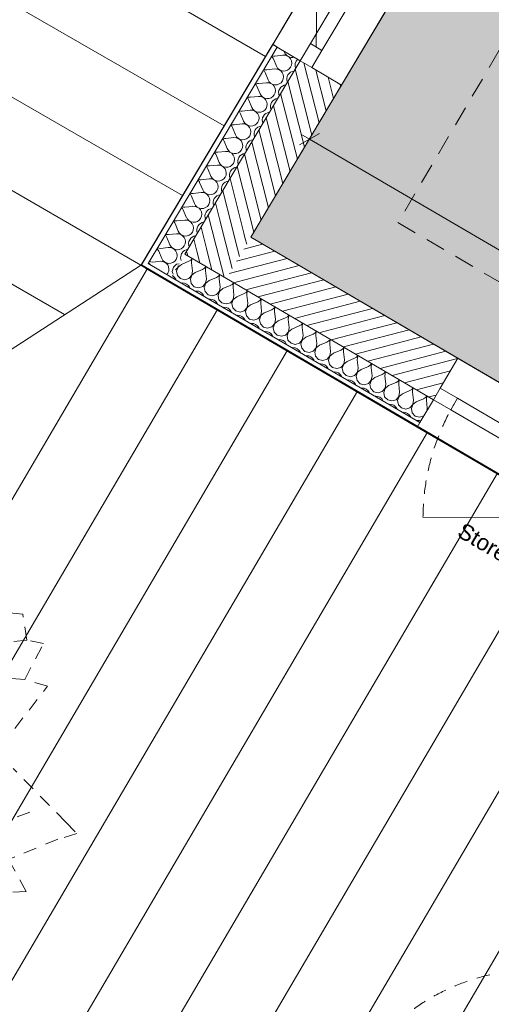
# Model space of a CAD drawing. Header units: millimetres. Extents: x -88005 to 44322, y -15680 to 22509.
# Tile 5 of 95: x -84612 to -82844, y 3859 to 7554. Entities that reach past the tile are written whole.
import ezdxf
from ezdxf.enums import TextEntityAlignment as Align

# ---------------------------------------------------------------- set-up
doc = ezdxf.new("R2010")
doc.units = ezdxf.units.MM
doc.header["$MEASUREMENT"] = 0
for name, pattern in [('! FIN Pointille', [87.5, 50, -37.5]), ('! STR Pointille', [87.5, 50, -37.5]), ('Tirets petits', [125, 75, -50]), ('Wipeout_Contour', [1000, 0, -1000])]:
    doc.linetypes.add(name, pattern=pattern)
for name, color, linetype in [('01-STR_Dalles.ARCHI', 7, 'Continuous'), ('01-STR_Murs extérieurs.ARCHI', 7, 'Continuous'), ('03-SURFACE _ Utile.ARCHI', 7, 'Continuous'), ('04-SOE_Faux Plafond.ARCHI', 7, 'Continuous'), ('04-SOE_Revetement de sol.ARCHI', 7, 'Continuous'), ('05-INF _ COTATIONS.ARCHI', 7, 'Continuous'), ('06-REP _ EQUIP MOBI _ hors marché.ARCHI', 7, 'Continuous'), ('Fenêtres Archicad', 7, 'Continuous'), ('Marques de fenêtre Archicad', 7, 'Continuous'), ('Marques de Zone Archicad', 7, 'Continuous')]:
    doc.layers.add(name, color=color, linetype=linetype)
doc.styles.add('STYLE_GENERE_1', font='arial.ttf')
doc.styles.add('STYLE_GENERE_2', font='arial.ttf')
doc.styles.add('STYLE_GENERE_3', font='arial.ttf')
doc.dimstyles.new('STYLE_GENERE__1', dxfattribs={"dimtxt": 75, "dimasz": 57, "dimexe": 0.18, "dimexo": 50, "dimgap": 0, "dimtad": 1, "dimlfac": 0.001, "dimzin": 0, "dimdsep": 46, "dimtxsty": 'STYLE_GENERE_2', "dimblk": 'ARROWHEAD_2', "dimblk1": 'ARROWHEAD_2', "dimblk2": 'ARROWHEAD_2', "dimcen": 0.09, "dimclrd": 256, "dimclre": 256, "dimclrt": 256, "dimazin": 0, "dimtfac": 1, "dimtdec": 4, "dimtmove": 0, "dimatfit": 3, "dimfxl": 0, "dimtolj": 1, "dimtzin": 0, "dimarcsym": 0})
pattern_1 = [(284.237695, (0, 0), (36.34814, 9.222942), [])]

# ---------------------------------------------------------------- blocks, each defined once
blk = doc.blocks.new('Dalle_1_1', base_point=(-84155.7, 6633.9))
at = {"layer": '01-STR_Dalles.ARCHI', "color": 7, "linetype": 'Continuous', "lineweight": 5, "flags": 128}
blk.add_lwpolyline([(-84155.7, 6633.9), (-75956.2, 1829.5), (-73116, 6676.7), (-56364.7, -3138.8), (-56424.3, -3240.4), (-54212.9, -4535.3), (-54718.1, -5397.4), (-55843.5, -4747.6), (-56513.2, -5890.7), (-48480.7, -10547.9), (-47322.3, -8572.5), (-44957.7, -9958.1), (-46212.6, -12099.7), (-45953.7, -12251.4), (-45754.6, -11911.6), (-44171.3, -12824.9), (-42580.5, -10107), (-41297.9, -10833.8), (-37012.7, -3648.8), (-76447, 19584.6)], close=True, dxfattribs=at)
blk = doc.blocks.new('Directeur__25_1', base_point=(-81505.4, 7738.6))
at = {"layer": '03-SURFACE _ Utile.ARCHI', "linetype": 'Continuous', "lineweight": 0, "true_color": 0x98c7cd}
blk.add_hatch(color=9, dxfattribs=at).paths.add_polyline_path([(-83745, 6737.2), (-78929, 3915.3), (-77089.8, 7054.1), (-81884.2, 9863.4)])
at = {"layer": 'Marques de Zone Archicad', "color": 7, "lineweight": 5}
for tag, height, style, p in [('ROOM_NAME', 125, 'STYLE_GENERE_3', (-81949.7, 8533.6)), ('floorCode_0', 100, 'STYLE_GENERE_2', (-82067.6, 8335.2)), ('DUMMY_861', 125, 'STYLE_GENERE_3', (-81297.9, 8185.9)), ('floorCode_1', 100, 'STYLE_GENERE_2', (-82165.8, 8165.1)), ('DUMMY_862', 100, 'STYLE_GENERE_2', (-81895.1, 8008.8)), ('ceilingCode', 100, 'STYLE_GENERE_2', (-82264, 7995)), ('ceilingHeightCode', 100, 'STYLE_GENERE_2', (-82362.2, 7824.9)), ('DUMMY_863', 100, 'STYLE_GENERE_2', (-81927.3, 7800.6))]:
    blk.add_attdef(tag, text='', height=height, rotation=329.9997, dxfattribs=dict(at, style=style)).set_placement(p, align=Align.TOP_LEFT)
blk = doc.blocks.new('Dalle_5_1', base_point=(-87682.3, 4340))
at = {"layer": '01-STR_Dalles.ARCHI', "linetype": 'Continuous', "lineweight": 5}
h = blk.add_hatch(dxfattribs=at)
h.set_pattern_fill('Plancher_0001', color=8, style=0, pattern_type=2)
h.set_pattern_definition([(149.9997, (-82751.45, 9682.1), (152.001, 263.271), [])])
h.paths.add_polyline_path([(-87682.3, 4340), (-84155.7, 6633.9), (-76447, 19584.6), (-76567.9, 22170.2)])
at = {"layer": '01-STR_Dalles.ARCHI', "color": 7, "linetype": 'Continuous', "lineweight": 5, "flags": 128}
blk.add_lwpolyline([(-87682.3, 4340), (-84155.7, 6633.9), (-76447, 19584.6), (-76567.9, 22170.2)], close=True, dxfattribs=at)
blk = doc.blocks.new('Dalle_6_1', base_point=(-84155.7, 6633.9))
at = {"layer": '01-STR_Dalles.ARCHI', "linetype": 'Continuous', "lineweight": 5}
h = blk.add_hatch(dxfattribs=at)
h.set_pattern_fill('Plancher_0001', color=8, style=0, pattern_type=2)
h.set_pattern_definition([(239.629, (-80295.16, 3548.33), (-262.282, 153.702), [])])
h.paths.add_polyline_path([(-84155.7, 6633.9), (-87682.3, 4340), (-82373.6, 1276.2), (-82669.4, 678.6), (-77340.2, -2440.4), (-77481.6, -2682), (-77465.3, -2691.5), (-72328.1, 6075.9), (-73174.9, 6576.1), (-75956.2, 1829.5)])
at = {"layer": '01-STR_Dalles.ARCHI', "color": 7, "linetype": 'Continuous', "lineweight": 5, "flags": 128}
blk.add_lwpolyline([(-84155.7, 6633.9), (-87682.3, 4340), (-82373.6, 1276.2), (-82669.4, 678.6), (-77340.2, -2440.4), (-77481.6, -2682), (-77465.3, -2691.5), (-72328.1, 6075.9), (-73174.9, 6576.1), (-75956.2, 1829.5)], close=True, dxfattribs=at)
blk = doc.blocks.new('Dalle_7_1', base_point=(-83194, 6792))
at = {"layer": '04-SOE_Faux Plafond.ARCHI', "color": 252, "linetype": 'Tirets petits', "lineweight": 5, "flags": 128}
blk.add_lwpolyline([(-83194, 6792), (-75899.4, 2521.1), (-73433.8, 6727.8), (-78041.3, 9427.6), (-76120.1, 12706.6), (-75365.4, 13994.7), (-75399.8, 14016.8), (-75346.2, 14108.2), (-74211.7, 16044.4), (-72270.4, 14906.9), (-72449.2, 14601.9), (-70035.8, 13192.4), (-70895.3, 11725.6), (-63092, 7153.2), (-63153.8, 7047.8), (-53866.2, 1603.2), (-53904.1, 1538.5), (-53523.5, 1315.4), (-52582.8, 2921.1), (-51122.1, 2065.3), (-53896.4, -2669.5), (-50345.7, -4750.1), (-50240.9, -4784.9), (-45096.5, -7808.6), (-43400.7, -4914.5), (-40493.6, -6617.7), (-38589.3, -3375.6), (-76211.2, 18668.5)], close=True, dxfattribs=at)
blk = doc.blocks.new('Dalle_13_1', base_point=(-83745, 6737.2))
at = {"layer": '04-SOE_Revetement de sol.ARCHI', "color": 7, "linetype": 'Continuous', "lineweight": 5, "flags": 128}
blk.add_lwpolyline([(-83745, 6737.2), (-81884.2, 9863.4), (-78768.7, 8037.9), (-77976.6, 9389.7), (-73433.8, 6727.8), (-76065.6, 2237.5)], close=True, dxfattribs=at)
blk = doc.blocks.new('Mur_4_1', base_point=(-87438, 4199))
at = {"color": 254, "linetype": 'Wipeout_Contour', "lineweight": 0, "ltscale": 339588.003433}
blk.add_wipeout([(-87438, 4199), (-82373.6, 1276.2), (-82249.1, 1527.6), (-87289.8, 4436.8)], dxfattribs=at).dxf.layer = '01-STR_Murs extérieurs.ARCHI'
blk = doc.blocks.new('Mur_33_1', base_point=(-87438, 4199))
at = {"color": 254, "linetype": 'Wipeout_Contour', "lineweight": 0, "ltscale": 334362.044389}
blk.add_wipeout([(-76716.1, 21932.4), (-87532.4, 4576.9), (-87289.8, 4436.8), (-76473.4, 21792.4)], dxfattribs=at).dxf.layer = '01-STR_Murs extérieurs.ARCHI'
blk = doc.blocks.new('*X238')
at = {"layer": '01-STR_Murs extérieurs.ARCHI', "color": 7, "linetype": 'Continuous', "lineweight": 5}
for p, q in [((-84076.1, 6652), (-84075, 6650.2)), ((-84030.8, 6646.9), (-84025.6, 6653.4)), ((-84025.6, 6653.4), (-84022.4, 6661)), ((-84022.4, 6661), (-84021.8, 6666)), ((-84006.8, 6669.8), (-84009.4, 6660.3)), ((-84009.4, 6660.3), (-84006.3, 6650.2)), ((-84121.3, 6633.5), (-84125.8, 6639.2)), ((-84121.3, 6633.5), (-84121.1, 6633)), ((-84102.8, 6645.1), (-84085.3, 6647)), ((-84077, 6646.7), (-84085.3, 6647)), ((-84069.1, 6644.2), (-84077, 6646.7)), ((-84075, 6650.2), (-84069, 6644.4)), ((-84062.2, 6639.7), (-84069.1, 6644.2)), ((-84069, 6644.4), (-84061.7, 6640.6)), ((-84056.8, 6633.4), (-84062.2, 6639.7)), ((-84061.7, 6640.6), (-84053.6, 6638.8)), ((-84053.4, 6625.9), (-84056.8, 6633.4)), ((-84053.6, 6638.8), (-84045.3, 6639.4)), ((-84052.1, 6617.7), (-84053.4, 6625.9)), ((-84053.1, 6609.5), (-84052.1, 6617.7)), ((-84045.3, 6639.4), (-84037.6, 6642.1)), ((-84035.8, 6624.5), (-84040, 6608.7)), ((-84037.6, 6642.1), (-84030.8, 6646.9)), ((-84023.9, 6635.8), (-84035.8, 6624.5)), ((-84013.6, 6637.9), (-84023.9, 6635.8)), ((-84060, 6597.3), (-84056.3, 6601.8)), ((-84056.3, 6601.8), (-84053.1, 6609.5)), ((-84040, 6608.7), (-84037, 6598.6))]:
    blk.add_line(p, q, dxfattribs=at)
blk = doc.blocks.new('*X239')
at = {"layer": '01-STR_Murs extérieurs.ARCHI', "color": 7, "linetype": 'Continuous', "lineweight": 5}
for p, q in [((-83621, 7436), (-83618.8, 7430.7)), ((-83660.9, 7406.9), (-83649.5, 7379.1)), ((-83654.8, 7417.2), (-83625, 7420.4)), ((-83691.6, 7355.3), (-83680.2, 7327.6)), ((-83685.5, 7365.6), (-83655.7, 7368.8)), ((-83716.2, 7314.1), (-83686.3, 7317.3)), ((-83722.3, 7303.8), (-83710.9, 7276)), ((-83753, 7252.2), (-83741.6, 7224.5)), ((-83746.9, 7262.5), (-83717, 7265.7)), ((-83777.5, 7210.9), (-83747.7, 7214.1)), ((-83783.7, 7200.6), (-83772.3, 7172.9)), ((-83814.4, 7149.1), (-83803, 7121.3)), ((-83808.2, 7159.4), (-83778.4, 7162.6)), ((-83845.1, 7097.5), (-83833.6, 7069.8)), ((-83838.9, 7107.8), (-83809.1, 7111)), ((-83869.6, 7056.3), (-83839.8, 7059.5)), ((-83875.8, 7046), (-83864.3, 7018.2)), ((-83906.4, 6994.4), (-83895, 6966.7)), ((-83900.3, 7004.7), (-83870.5, 7007.9)), ((-83931, 6953.2), (-83901.2, 6956.4)), ((-83937.1, 6942.8), (-83925.7, 6915.1)), ((-83967.8, 6891.3), (-83956.4, 6863.5)), ((-83961.7, 6901.6), (-83931.9, 6904.8)), ((-83998.5, 6839.7), (-83987.1, 6812)), ((-83992.4, 6850), (-83962.5, 6853.2)), ((-84023.1, 6798.5), (-83993.2, 6801.7)), ((-84029.2, 6788.2), (-84017.8, 6760.4)), ((-84059.9, 6736.6), (-84048.5, 6708.9)), ((-84053.7, 6746.9), (-84023.9, 6750.1))]:
    blk.add_line(p, q, dxfattribs=at)
for centre, start, end in [((-83591.1, 7442.1), 202.3678, 286.0789), ((-83688.7, 7395.5), 22.3678, 43.2847), ((-83658, 7447), 255.1907, 276.1076), ((-83621.8, 7390.5), 329.2377, 96.1076), ((-83549.7, 7382.6), 130.8179, 202.9517), ((-83719.4, 7343.9), 22.3678, 43.2846), ((-83688.7, 7395.5), 255.1907, 276.1076), ((-83652.5, 7339), 329.2377, 96.1076), ((-83621.8, 7390.5), 202.3678, 329.2377), ((-83580.4, 7331), 95.5237, 202.9517), ((-83683.1, 7287.4), 329.2377, 96.1076), ((-83652.5, 7339), 202.3678, 329.2377), ((-83750.1, 7292.3), 22.3678, 43.2846), ((-83719.4, 7343.9), 255.1907, 276.1076), ((-83611.1, 7279.4), 95.5236, 202.9518), ((-83780.7, 7240.8), 22.3678, 43.2846), ((-83750.1, 7292.3), 255.1908, 276.1076), ((-83713.8, 7235.9), 329.2377, 96.1076), ((-83683.1, 7287.4), 202.3678, 329.2377), ((-83641.8, 7227.9), 95.5236, 202.9518), ((-83811.4, 7189.2), 22.3678, 43.2846), ((-83780.7, 7240.8), 255.1908, 276.1076), ((-83744.5, 7184.3), 329.2377, 96.1076), ((-83713.8, 7235.9), 202.3678, 329.2377), ((-83672.5, 7176.3), 95.5236, 202.9518), ((-83744.5, 7184.3), 202.3678, 329.2377), ((-83842.1, 7137.7), 22.3678, 43.2846), ((-83811.4, 7189.2), 255.1908, 276.1076), ((-83775.2, 7132.8), 329.2377, 96.1076), ((-83703.2, 7124.8), 95.5236, 202.9518), ((-83872.8, 7086.1), 22.3678, 43.2846), ((-83842.1, 7137.7), 255.1908, 276.1076), ((-83805.9, 7081.2), 329.2377, 96.1076), ((-83775.2, 7132.8), 202.3678, 329.2377), ((-83733.8, 7073.2), 95.5236, 202.9518), ((-83836.6, 7029.6), 329.2377, 96.1076), ((-83805.9, 7081.2), 202.3678, 329.2377), ((-83903.5, 7034.5), 22.3678, 43.2846), ((-83872.8, 7086.1), 255.1908, 276.1076), ((-83764.5, 7021.7), 95.5236, 202.9518), ((-83934.2, 6983), 22.3678, 43.2846), ((-83903.5, 7034.5), 255.1908, 276.1076), ((-83867.3, 6978.1), 329.2377, 96.1076), ((-83836.6, 7029.6), 202.3678, 329.2377), ((-83795.2, 6970.1), 95.5236, 202.9518), ((-83964.9, 6931.4), 22.3678, 43.2846), ((-83934.2, 6983), 255.1908, 276.1076), ((-83898, 6926.5), 329.2377, 96.1076), ((-83867.3, 6978.1), 202.3678, 329.2377), ((-83825.9, 6918.5), 95.5235, 202.9519), ((-83898, 6926.5), 202.3678, 329.2377), ((-83995.6, 6879.9), 22.3678, 43.2846), ((-83964.9, 6931.4), 255.1908, 276.1076), ((-83928.7, 6875), 329.2377, 96.1076), ((-83856.6, 6867), 95.5235, 202.9519), ((-84026.2, 6828.3), 22.3678, 43.2846), ((-83995.6, 6879.9), 255.1908, 276.1076), ((-83959.3, 6823.4), 329.2377, 96.1076), ((-83928.7, 6875), 202.3678, 329.2377), ((-83887.3, 6815.4), 95.5235, 202.9519), ((-84026.2, 6828.3), 255.1908, 276.1076), ((-83990, 6771.8), 329.2377, 96.1076), ((-83959.3, 6823.4), 202.3678, 329.2377), ((-84056.9, 6776.8), 22.3678, 43.2846), ((-83918, 6763.9), 95.5235, 202.9519), ((-84087.6, 6725.2), 22.3678, 43.2846), ((-84056.9, 6776.8), 255.1908, 276.1076), ((-84020.7, 6720.3), 329.2377, 96.1076), ((-83990, 6771.8), 202.3678, 329.2377), ((-83948.7, 6712.3), 95.5235, 202.9519), ((-84020.7, 6720.3), 202.3678, 209.7388), ((-84020.7, 6720.3), 269.5252, 329.2377), ((-83979.4, 6660.8), 95.5235, 141.1116)]:
    blk.add_arc(centre, 30, start, end, dxfattribs=at)
blk = doc.blocks.new('*X244')
at = {"layer": '01-STR_Murs extérieurs.ARCHI', "color": 7, "linetype": 'Continuous', "lineweight": 5}
for p, q in [((-84090.6, 6685.1), (-84097, 6693.3)), ((-84094.7, 6697.1), (-84084.4, 6695.4)), ((-84084.4, 6695.4), (-84054.6, 6698.6)), ((-84046.3, 6698.3), (-84054.6, 6698.6)), ((-84046.3, 6705.1), (-84044.3, 6701.7)), ((-84038.4, 6695.8), (-84046.3, 6698.3)), ((-84044.3, 6701.7), (-84038.3, 6696)), ((-84031.5, 6691.2), (-84038.4, 6695.8)), ((-84038.3, 6696), (-84031, 6692.1)), ((-84026.2, 6684.9), (-84031.5, 6691.2)), ((-84031, 6692.1), (-84022.9, 6690.4)), ((-84022.9, 6690.4), (-84021.3, 6690.5)), ((-84090.6, 6685.1), (-84079.2, 6657.3)), ((-84079.2, 6657.3), (-84076.1, 6652)), ((-84022.7, 6677.4), (-84026.2, 6684.9)), ((-84021.4, 6669.2), (-84022.7, 6677.4)), ((-84021.8, 6666), (-84021.4, 6669.2)), ((-84005.1, 6676.1), (-84006.8, 6669.8)), ((-84001.9, 6679.1), (-84005.1, 6676.1)), ((-84125.8, 6639.2), (-84127.7, 6641.7)), ((-84125.4, 6645.6), (-84115.1, 6643.8)), ((-84115.1, 6643.8), (-84102.8, 6645.1))]:
    blk.add_line(p, q, dxfattribs=at)
blk = doc.blocks.new('Fenêtre 27_4')
at = {"layer": 'Fenêtres Archicad', "color": 8, "linetype": 'Continuous', "lineweight": 5}
blk.add_line((425, -25), (-311.1, 400), dxfattribs=at)
at = {"layer": 'Fenêtres Archicad', "color": 7, "linetype": 'Continuous', "lineweight": 5}
for p, q in [((-500, 120), (500, 120)), ((-500, 120), (-500, 100)), ((500, 120), (500, 100)), ((-500, 100), (-500, 0)), ((500, 100), (500, 0)), ((-500, 0), (-425, 0)), ((-500, 0), (-500, -50)), ((-500, 0), (-500, -50)), ((-425, 0), (-425, -50)), ((-425, 0), (425, 0)), ((425, -50), (425, 0)), ((425, 0), (500, 0)), ((500, 0), (500, -50)), ((500, 0), (500, -50)), ((-425, -50), (-500, -50)), ((-500, -50), (-500, -180)), ((425, -50), (-425, -50)), ((500, -50), (425, -50)), ((500, -50), (500, -180)), ((-500, -180), (500, -180))]:
    blk.add_line(p, q, dxfattribs=at)
at = {"layer": 'Fenêtres Archicad', "color": 8, "linetype": '! FIN Pointille', "lineweight": 5}
blk.add_arc((425, -25), 850, 150, 180, dxfattribs=at)
blk = doc.blocks.new('Mur_37_1', base_point=(-83745, 6737.2))
at = {"layer": '01-STR_Murs extérieurs.ARCHI', "linetype": 'Continuous', "lineweight": 0, "true_color": 0x000000}
h = blk.add_hatch(dxfattribs=at)
h.set_pattern_fill('Hachure_simple_0001', color=18, style=0, pattern_type=2)
h.set_pattern_definition(pattern_1)
h.paths.add_polyline_path([(-83560.1, 7399.8), (-83900.3, 6828.2), (-83745, 6737.2), (-83405.4, 7307.7)])
h = blk.add_hatch(dxfattribs=at)
h.set_pattern_fill('Hachure_simple_0001', color=18, style=0, pattern_type=2)
h.set_pattern_definition(pattern_1)
h.paths.add_polyline_path([(-83900.3, 6828.2), (-83992.4, 6673.5), (-83745, 6737.2)])
h = blk.add_hatch(dxfattribs=at)
h.set_pattern_fill('Hachure_simple_0001', color=18, style=0, pattern_type=2)
h.set_pattern_definition(pattern_1)
h.paths.add_polyline_path([(-83745, 6737.2), (-83992.4, 6673.5), (-83837.1, 6582.5)])
at = {"layer": '01-STR_Murs extérieurs.ARCHI', "color": 7, "linetype": 'Continuous', "lineweight": 5}
for p, q in [((-83646.1, 7450.9), (-84078.7, 6724.1)), ((-83663.2, 7461.2), (-83646.1, 7450.9)), ((-83646.1, 7450.9), (-83560.1, 7399.8)), ((-83560.1, 7399.8), (-83900.3, 6828.2)), ((-83560.1, 7399.8), (-83517.2, 7374.2)), ((-83517.2, 7374.2), (-83405.4, 7307.7)), ((-83900.3, 6828.2), (-83992.4, 6673.5)), ((-84078.7, 6724.1), (-84129.8, 6638.2)), ((-83992.4, 6673.5), (-83837.1, 6582.5)), ((-84129.8, 6638.2), (-84043.5, 6587.6))]:
    blk.add_line(p, q, dxfattribs=at)
at = {"layer": '01-STR_Murs extérieurs.ARCHI', "color": 7, "linetype": 'Continuous', "lineweight": 5, "flags": 128}
for points in [[(-83663.2, 7461.2), (-84157.3, 6631.1)], [(-83745, 6737.2), (-83405.4, 7307.7)], [(-84157.3, 6631.1), (-84140.1, 6621)]]:
    blk.add_lwpolyline(points, dxfattribs=at)
at = {"layer": '01-STR_Murs extérieurs.ARCHI', "color": 7, "lineweight": 5}
for name in ['*X239', '*X244', '*X238']:
    blk.add_blockref(name, (0, 0), dxfattribs=at)
at = {"layer": 'Fenêtres Archicad', "color": 7, "linetype": 'Continuous', "lineweight": 5, "xscale": -0.9999999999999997, "zscale": 1000, "rotation": 59.23769485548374}
blk.add_blockref('Fenêtre 27_4', (-83304.4, 7829.4), dxfattribs=at)
blk = doc.blocks.new('*X279')
at = {"layer": '01-STR_Murs extérieurs.ARCHI', "color": 7, "linetype": 'Continuous', "lineweight": 5}
for p, q in [((-83977.6, 6647), (-83970.5, 6651.2)), ((-83970.5, 6651.2), (-83964.8, 6657.3)), ((-83964.6, 6657.1), (-83967.1, 6649.2)), ((-83964.8, 6657.3), (-83964.8, 6657.4)), ((-83964.5, 6657.2), (-83964.6, 6657.1)), ((-84027.2, 6615.1), (-84018.3, 6625.3)), ((-84018.1, 6625.2), (-84023.6, 6609.7)), ((-84018.3, 6625.3), (-84017.2, 6631.8)), ((-84005.3, 6635.4), (-84018.1, 6625.2)), ((-84005.3, 6635.4), (-83977.6, 6647)), ((-83967.1, 6649.2), (-83967.3, 6641)), ((-83963.9, 6611.1), (-83967.3, 6641)), ((-83953.5, 6605.1), (-83925.9, 6616.7)), ((-83925.9, 6616.7), (-83918.7, 6620.9)), ((-83918.7, 6620.9), (-83913, 6626.9)), ((-83915.3, 6618.9), (-83915.5, 6610.6)), ((-83912.8, 6626.8), (-83915.3, 6618.9)), ((-83913, 6626.9), (-83913, 6627)), ((-83912.8, 6626.9), (-83912.8, 6626.8)), ((-84037.8, 6591.9), (-84040.4, 6592.9)), ((-84031.3, 6586.7), (-84037.8, 6591.9)), ((-84026.4, 6580), (-84031.3, 6586.7)), ((-84025.3, 6576.9), (-84026.4, 6580)), ((-84023.6, 6609.7), (-84020.2, 6593.7)), ((-84020.2, 6593.7), (-84008.8, 6581.9)), ((-84008.8, 6581.9), (-83993, 6577.8)), ((-83993, 6577.8), (-83977.3, 6582.6)), ((-83977.3, 6582.6), (-83966.5, 6595)), ((-83966.3, 6594.8), (-83971.8, 6579.4)), ((-83971.8, 6579.4), (-83968.4, 6563.4)), ((-83966.5, 6595), (-83963.9, 6611.1)), ((-83953.5, 6605.1), (-83966.3, 6594.8)), ((-83912.1, 6580.8), (-83915.5, 6610.6)), ((-83914.8, 6564.6), (-83912.1, 6580.8)), ((-83901.8, 6574.7), (-83874.1, 6586.4)), ((-83874.1, 6586.4), (-83867, 6590.6)), ((-83867, 6590.6), (-83861.3, 6596.6)), ((-83863.5, 6588.6), (-83863.7, 6580.3)), ((-83860.3, 6550.5), (-83863.7, 6580.3)), ((-83861.1, 6596.5), (-83863.5, 6588.6)), ((-83861.3, 6596.6), (-83861.2, 6596.7)), ((-83861, 6596.6), (-83861.1, 6596.5)), ((-84001.9, 6565.6), (-84005.1, 6565.1)), ((-83993.6, 6564.7), (-84001.9, 6565.6)), ((-83986, 6561.5), (-83993.6, 6564.7)), ((-83979.5, 6556.4), (-83986, 6561.5)), ((-83974.7, 6549.7), (-83979.5, 6556.4)), ((-83973.5, 6546.6), (-83974.7, 6549.7)), ((-83968.4, 6563.4), (-83957.1, 6551.5)), ((-83957.1, 6551.5), (-83941.2, 6547.4)), ((-83941.2, 6547.4), (-83925.5, 6552.3)), ((-83925.5, 6552.3), (-83914.8, 6564.6)), ((-83914.6, 6564.5), (-83920.1, 6549.1)), ((-83920.1, 6549.1), (-83916.7, 6533)), ((-83901.8, 6574.7), (-83914.6, 6564.5)), ((-83863, 6534.3), (-83860.3, 6550.5)), ((-83850, 6544.4), (-83862.8, 6534.2)), ((-83850, 6544.4), (-83822.3, 6556)), ((-83822.3, 6556), (-83815.2, 6560.2)), ((-83815.2, 6560.2), (-83809.5, 6566.3)), ((-83811.8, 6558.2), (-83812, 6550)), ((-83808.6, 6520.2), (-83812, 6550)), ((-83809.3, 6566.1), (-83811.8, 6558.2)), ((-83809.5, 6566.3), (-83809.5, 6566.4)), ((-83809.2, 6566.2), (-83809.3, 6566.1)), ((-83950.1, 6535.3), (-83953.4, 6534.8)), ((-83941.9, 6534.4), (-83950.1, 6535.3)), ((-83934.2, 6531.2), (-83941.9, 6534.4)), ((-83927.7, 6526.1), (-83934.2, 6531.2)), ((-83922.9, 6519.4), (-83927.7, 6526.1)), ((-83921.8, 6516.3), (-83922.9, 6519.4)), ((-83916.7, 6533), (-83905.3, 6521.2)), ((-83905.3, 6521.2), (-83889.4, 6517.1)), ((-83898.3, 6505), (-83901.6, 6504.4)), ((-83890.1, 6504), (-83898.3, 6505)), ((-83882.5, 6500.9), (-83890.1, 6504)), ((-83889.4, 6517.1), (-83873.8, 6521.9)), ((-83873.8, 6521.9), (-83863, 6534.3)), ((-83862.8, 6534.2), (-83868.3, 6518.7)), ((-83868.3, 6518.7), (-83864.9, 6502.7)), ((-83822, 6491.6), (-83811.2, 6504)), ((-83811, 6503.8), (-83816.5, 6488.4)), ((-83811.2, 6504), (-83808.6, 6520.2)), ((-83798.2, 6514.1), (-83811, 6503.8)), ((-83798.2, 6514.1), (-83770.6, 6525.7)), ((-83770.6, 6525.7), (-83763.4, 6529.9)), ((-83763.4, 6529.9), (-83757.7, 6535.9)), ((-83760, 6527.9), (-83760.2, 6519.6)), ((-83756.8, 6489.8), (-83760.2, 6519.6)), ((-83757.5, 6535.8), (-83760, 6527.9)), ((-83757.7, 6535.9), (-83757.7, 6536)), ((-83757.5, 6535.9), (-83757.5, 6535.8)), ((-83711.7, 6499.6), (-83706, 6505.6)), ((-83705.8, 6505.5), (-83708.2, 6497.6)), ((-83706, 6505.6), (-83705.9, 6505.7)), ((-83705.7, 6505.6), (-83705.8, 6505.5)), ((-83876, 6495.7), (-83882.5, 6500.9)), ((-83871.1, 6489), (-83876, 6495.7)), ((-83870, 6485.9), (-83871.1, 6489)), ((-83864.9, 6502.7), (-83853.5, 6490.9)), ((-83853.5, 6490.9), (-83837.7, 6486.8)), ((-83846.6, 6474.6), (-83849.8, 6474.1)), ((-83838.3, 6473.7), (-83846.6, 6474.6)), ((-83830.7, 6470.5), (-83838.3, 6473.7)), ((-83837.7, 6486.8), (-83822, 6491.6)), ((-83824.2, 6465.4), (-83830.7, 6470.5)), ((-83816.5, 6488.4), (-83813.1, 6472.4)), ((-83813.1, 6472.4), (-83801.8, 6460.5)), ((-83770.2, 6461.3), (-83759.5, 6473.6)), ((-83759.3, 6473.5), (-83764.8, 6458.1)), ((-83759.5, 6473.6), (-83756.8, 6489.8)), ((-83746.4, 6483.8), (-83759.3, 6473.5)), ((-83746.4, 6483.8), (-83718.8, 6495.4)), ((-83718.8, 6495.4), (-83711.7, 6499.6)), ((-83708.2, 6497.6), (-83708.4, 6489.3)), ((-83705, 6459.5), (-83708.4, 6489.3)), ((-83667, 6465), (-83659.9, 6469.2)), ((-83659.9, 6469.2), (-83654.2, 6475.3)), ((-83656.5, 6467.2), (-83656.7, 6459)), ((-83654, 6475.1), (-83656.5, 6467.2)), ((-83654.2, 6475.3), (-83654.2, 6475.4)), ((-83653.9, 6475.2), (-83654, 6475.1)), ((-83819.4, 6458.7), (-83824.2, 6465.4)), ((-83818.2, 6455.6), (-83819.4, 6458.7)), ((-83801.8, 6460.5), (-83785.9, 6456.4)), ((-83794.8, 6444.3), (-83798.1, 6443.8)), ((-83786.6, 6443.4), (-83794.8, 6444.3)), ((-83778.9, 6440.2), (-83786.6, 6443.4)), ((-83785.9, 6456.4), (-83770.2, 6461.3)), ((-83772.4, 6435.1), (-83778.9, 6440.2)), ((-83767.6, 6428.4), (-83772.4, 6435.1)), ((-83764.8, 6458.1), (-83761.4, 6442)), ((-83761.4, 6442), (-83750, 6430.2)), ((-83750, 6430.2), (-83734.1, 6426.1)), ((-83734.1, 6426.1), (-83718.5, 6430.9)), ((-83718.5, 6430.9), (-83707.7, 6443.3)), ((-83707.5, 6443.2), (-83713, 6427.7)), ((-83707.7, 6443.3), (-83705, 6459.5)), ((-83694.7, 6453.4), (-83707.5, 6443.2)), ((-83694.7, 6453.4), (-83667, 6465)), ((-83653.3, 6429.2), (-83656.7, 6459)), ((-83642.9, 6423.1), (-83615.2, 6434.7)), ((-83615.2, 6434.7), (-83608.1, 6438.9)), ((-83608.1, 6438.9), (-83602.4, 6444.9)), ((-83604.7, 6436.9), (-83604.9, 6428.6)), ((-83602.2, 6444.8), (-83604.7, 6436.9)), ((-83602.4, 6444.9), (-83602.4, 6445)), ((-83602.2, 6444.9), (-83602.2, 6444.8)), ((-83766.5, 6425.3), (-83767.6, 6428.4)), ((-83743, 6414), (-83746.3, 6413.4)), ((-83734.8, 6413), (-83743, 6414)), ((-83727.2, 6409.9), (-83734.8, 6413)), ((-83720.7, 6404.7), (-83727.2, 6409.9)), ((-83715.8, 6398), (-83720.7, 6404.7)), ((-83714.7, 6394.9), (-83715.8, 6398)), ((-83713, 6427.7), (-83709.6, 6411.7)), ((-83709.6, 6411.7), (-83698.2, 6399.9)), ((-83698.2, 6399.9), (-83682.4, 6395.8)), ((-83682.4, 6395.8), (-83666.7, 6400.6)), ((-83666.7, 6400.6), (-83655.9, 6413)), ((-83655.7, 6412.9), (-83661.2, 6397.4)), ((-83661.2, 6397.4), (-83657.8, 6381.4)), ((-83655.9, 6413), (-83653.3, 6429.2)), ((-83642.9, 6423.1), (-83655.7, 6412.9)), ((-83601.5, 6398.8), (-83604.9, 6428.6)), ((-83604.2, 6382.6), (-83601.5, 6398.8)), ((-83591.1, 6392.8), (-83604, 6382.5)), ((-83591.1, 6392.8), (-83563.5, 6404.4)), ((-83563.5, 6404.4), (-83556.4, 6408.6)), ((-83556.4, 6408.6), (-83550.7, 6414.6)), ((-83552.9, 6406.6), (-83553.1, 6398.3)), ((-83549.7, 6368.5), (-83553.1, 6398.3)), ((-83550.5, 6414.5), (-83552.9, 6406.6)), ((-83550.7, 6414.6), (-83550.6, 6414.7)), ((-83550.4, 6414.6), (-83550.5, 6414.5)), ((-83691.3, 6383.6), (-83694.5, 6383.1)), ((-83683, 6382.7), (-83691.3, 6383.6)), ((-83675.4, 6379.5), (-83683, 6382.7)), ((-83668.9, 6374.4), (-83675.4, 6379.5)), ((-83664, 6367.7), (-83668.9, 6374.4)), ((-83662.9, 6364.6), (-83664, 6367.7)), ((-83657.8, 6381.4), (-83646.5, 6369.5)), ((-83646.5, 6369.5), (-83630.6, 6365.4)), ((-83630.6, 6365.4), (-83614.9, 6370.3)), ((-83614.9, 6370.3), (-83604.2, 6382.6)), ((-83604, 6382.5), (-83609.5, 6367.1)), ((-83609.5, 6367.1), (-83606, 6351)), ((-83552.4, 6352.3), (-83549.7, 6368.5)), ((-83539.4, 6362.4), (-83552.2, 6352.2)), ((-83539.4, 6362.4), (-83511.7, 6374)), ((-83511.7, 6374), (-83504.6, 6378.2)), ((-83504.6, 6378.2), (-83498.9, 6384.3)), ((-83501.2, 6376.2), (-83501.4, 6368)), ((-83498, 6338.2), (-83501.4, 6368)), ((-83498.7, 6384.1), (-83501.2, 6376.2)), ((-83498.9, 6384.3), (-83498.9, 6384.4)), ((-83498.6, 6384.2), (-83498.7, 6384.1)), ((-83639.5, 6353.3), (-83642.7, 6352.8)), ((-83631.3, 6352.4), (-83639.5, 6353.3)), ((-83623.6, 6349.2), (-83631.3, 6352.4)), ((-83617.1, 6344.1), (-83623.6, 6349.2)), ((-83612.3, 6337.4), (-83617.1, 6344.1)), ((-83611.2, 6334.3), (-83612.3, 6337.4)), ((-83606, 6351), (-83594.7, 6339.2)), ((-83594.7, 6339.2), (-83578.8, 6335.1)), ((-83587.7, 6323), (-83591, 6322.4)), ((-83579.5, 6322), (-83587.7, 6323)), ((-83571.9, 6318.9), (-83579.5, 6322)), ((-83578.8, 6335.1), (-83563.2, 6339.9)), ((-83565.4, 6313.7), (-83571.9, 6318.9)), ((-83563.2, 6339.9), (-83552.4, 6352.3)), ((-83552.2, 6352.2), (-83557.7, 6336.7)), ((-83557.7, 6336.7), (-83554.3, 6320.7)), ((-83554.3, 6320.7), (-83542.9, 6308.9)), ((-83511.4, 6309.6), (-83500.6, 6322)), ((-83500.4, 6321.9), (-83505.9, 6306.4)), ((-83500.6, 6322), (-83498, 6338.2)), ((-83487.6, 6332.1), (-83500.4, 6321.9)), ((-83487.6, 6332.1), (-83459.9, 6343.7)), ((-83459.9, 6343.7), (-83452.8, 6347.9)), ((-83452.8, 6347.9), (-83447.1, 6353.9)), ((-83449.4, 6345.9), (-83449.6, 6337.6)), ((-83446.2, 6307.8), (-83449.6, 6337.6)), ((-83446.9, 6353.8), (-83449.4, 6345.9)), ((-83447.1, 6353.9), (-83447.1, 6354)), ((-83446.9, 6353.9), (-83446.9, 6353.8)), ((-83401.1, 6317.6), (-83395.4, 6323.6)), ((-83395.2, 6323.5), (-83397.6, 6315.6)), ((-83395.4, 6323.6), (-83395.3, 6323.7)), ((-83395.1, 6323.6), (-83395.2, 6323.5)), ((-83560.5, 6307), (-83565.4, 6313.7)), ((-83559.4, 6303.9), (-83560.5, 6307)), ((-83542.9, 6308.9), (-83527.1, 6304.8)), ((-83536, 6292.6), (-83539.2, 6292.1)), ((-83527.7, 6291.7), (-83536, 6292.6)), ((-83520.1, 6288.5), (-83527.7, 6291.7)), ((-83527.1, 6304.8), (-83511.4, 6309.6)), ((-83513.6, 6283.4), (-83520.1, 6288.5)), ((-83508.7, 6276.7), (-83513.6, 6283.4)), ((-83505.9, 6306.4), (-83502.5, 6290.4)), ((-83502.5, 6290.4), (-83491.2, 6278.5)), ((-83459.6, 6279.3), (-83448.9, 6291.6)), ((-83448.7, 6291.5), (-83454.2, 6276.1)), ((-83448.9, 6291.6), (-83446.2, 6307.8)), ((-83435.8, 6301.8), (-83448.7, 6291.5)), ((-83435.8, 6301.8), (-83408.2, 6313.4)), ((-83408.2, 6313.4), (-83401.1, 6317.6)), ((-83397.6, 6315.6), (-83397.8, 6307.3)), ((-83394.4, 6277.5), (-83397.8, 6307.3)), ((-83384.1, 6271.4), (-83356.4, 6283)), ((-83356.4, 6283), (-83349.3, 6287.3)), ((-83349.3, 6287.3), (-83343.6, 6293.3)), ((-83345.9, 6285.2), (-83346.1, 6277)), ((-83343.4, 6293.1), (-83345.9, 6285.2)), ((-83343.6, 6293.3), (-83343.5, 6293.4)), ((-83343.3, 6293.2), (-83343.4, 6293.1)), ((-83507.6, 6273.6), (-83508.7, 6276.7)), ((-83491.2, 6278.5), (-83475.3, 6274.4)), ((-83484.2, 6262.3), (-83487.4, 6261.8)), ((-83476, 6261.4), (-83484.2, 6262.3)), ((-83468.3, 6258.2), (-83476, 6261.4)), ((-83475.3, 6274.4), (-83459.6, 6279.3)), ((-83461.8, 6253.1), (-83468.3, 6258.2)), ((-83457, 6246.4), (-83461.8, 6253.1)), ((-83455.8, 6243.3), (-83457, 6246.4)), ((-83454.2, 6276.1), (-83450.7, 6260)), ((-83450.7, 6260), (-83439.4, 6248.2)), ((-83439.4, 6248.2), (-83423.5, 6244.1)), ((-83423.5, 6244.1), (-83407.9, 6248.9)), ((-83407.9, 6248.9), (-83397.1, 6261.3)), ((-83396.9, 6261.2), (-83402.4, 6245.7)), ((-83402.4, 6245.7), (-83399, 6229.7)), ((-83397.1, 6261.3), (-83394.4, 6277.5)), ((-83384.1, 6271.4), (-83396.9, 6261.2)), ((-83342.7, 6247.2), (-83346.1, 6277)), ((-83345.3, 6231), (-83342.7, 6247.2)), ((-83332.3, 6241.1), (-83304.6, 6252.7)), ((-83304.6, 6252.7), (-83297.5, 6256.9)), ((-83297.5, 6256.9), (-83291.8, 6262.9)), ((-83294.1, 6254.9), (-83294.3, 6246.6)), ((-83290.9, 6216.8), (-83294.3, 6246.6)), ((-83291.6, 6262.8), (-83294.1, 6254.9)), ((-83291.8, 6262.9), (-83291.8, 6263)), ((-83291.6, 6262.9), (-83291.6, 6262.8)), ((-83432.4, 6232), (-83435.7, 6231.4)), ((-83424.2, 6231), (-83432.4, 6232)), ((-83416.6, 6227.9), (-83424.2, 6231)), ((-83410.1, 6222.7), (-83416.6, 6227.9)), ((-83405.2, 6216), (-83410.1, 6222.7)), ((-83404.1, 6212.9), (-83405.2, 6216)), ((-83399, 6229.7), (-83387.6, 6217.9)), ((-83387.6, 6217.9), (-83371.8, 6213.8)), ((-83371.8, 6213.8), (-83356.1, 6218.6)), ((-83356.1, 6218.6), (-83345.3, 6231)), ((-83345.1, 6230.9), (-83350.6, 6215.4)), ((-83350.6, 6215.4), (-83347.2, 6199.4)), ((-83332.3, 6241.1), (-83345.1, 6230.9)), ((-83293.6, 6200.6), (-83290.9, 6216.8)), ((-83280.5, 6210.8), (-83293.3, 6200.5)), ((-83280.5, 6210.8), (-83252.9, 6222.4)), ((-83252.9, 6222.4), (-83245.8, 6226.6)), ((-83245.8, 6226.6), (-83240.1, 6232.6)), ((-83242.3, 6224.6), (-83242.5, 6216.3)), ((-83239.1, 6186.5), (-83242.5, 6216.3)), ((-83239.9, 6232.5), (-83242.3, 6224.6)), ((-83240.1, 6232.6), (-83240, 6232.7)), ((-83239.8, 6232.6), (-83239.9, 6232.5)), ((-83380.7, 6201.6), (-83383.9, 6201.1)), ((-83372.4, 6200.7), (-83380.7, 6201.6)), ((-83364.8, 6197.5), (-83372.4, 6200.7)), ((-83358.3, 6192.4), (-83364.8, 6197.5)), ((-83353.4, 6185.7), (-83358.3, 6192.4)), ((-83352.3, 6182.6), (-83353.4, 6185.7)), ((-83347.2, 6199.4), (-83335.9, 6187.5)), ((-83335.9, 6187.5), (-83320, 6183.4)), ((-83328.9, 6171.3), (-83332.1, 6170.8)), ((-83320.7, 6170.4), (-83328.9, 6171.3)), ((-83320, 6183.4), (-83304.3, 6188.3)), ((-83304.3, 6188.3), (-83293.6, 6200.6)), ((-83293.3, 6200.5), (-83298.9, 6185.1)), ((-83298.9, 6185.1), (-83295.4, 6169)), ((-83241.8, 6170.3), (-83239.1, 6186.5)), ((-83228.8, 6180.4), (-83241.6, 6170.2)), ((-83228.8, 6180.4), (-83201.1, 6192)), ((-83201.1, 6192), (-83194, 6196.3)), ((-83194, 6196.3), (-83188.3, 6202.3)), ((-83190.5, 6194.2), (-83190.8, 6186)), ((-83187.4, 6156.2), (-83190.8, 6186)), ((-83188.1, 6202.1), (-83190.5, 6194.2)), ((-83188.3, 6202.3), (-83188.2, 6202.4)), ((-83188, 6202.2), (-83188.1, 6202.1)), ((-83142.2, 6165.9), (-83136.5, 6171.9)), ((-83136.3, 6171.8), (-83138.8, 6163.9)), ((-83136.5, 6171.9), (-83136.5, 6172)), ((-83136.3, 6171.9), (-83136.3, 6171.8)), ((-83313, 6167.2), (-83320.7, 6170.4)), ((-83306.5, 6162.1), (-83313, 6167.2)), ((-83301.7, 6155.4), (-83306.5, 6162.1)), ((-83300.5, 6152.3), (-83301.7, 6155.4)), ((-83295.4, 6169), (-83284.1, 6157.2)), ((-83284.1, 6157.2), (-83268.2, 6153.1)), ((-83277.1, 6141), (-83280.4, 6140.4)), ((-83268.9, 6140), (-83277.1, 6141)), ((-83261.2, 6136.9), (-83268.9, 6140)), ((-83268.2, 6153.1), (-83252.6, 6157.9)), ((-83254.8, 6131.7), (-83261.2, 6136.9)), ((-83252.6, 6157.9), (-83241.8, 6170.3)), ((-83241.6, 6170.2), (-83247.1, 6154.7)), ((-83247.1, 6154.7), (-83243.7, 6138.7)), ((-83243.7, 6138.7), (-83232.3, 6126.9)), ((-83200.8, 6127.6), (-83190, 6140)), ((-83189.8, 6139.9), (-83195.3, 6124.4)), ((-83190, 6140), (-83187.4, 6156.2)), ((-83177, 6150.1), (-83189.8, 6139.9)), ((-83177, 6150.1), (-83149.3, 6161.7)), ((-83149.3, 6161.7), (-83142.2, 6165.9)), ((-83138.8, 6163.9), (-83139, 6155.6)), ((-83135.6, 6125.8), (-83139, 6155.6)), ((-83097.6, 6131.4), (-83090.5, 6135.6)), ((-83090.5, 6135.6), (-83084.8, 6141.6)), ((-83084.6, 6141.5), (-83087, 6133.6)), ((-83084.8, 6141.6), (-83084.7, 6141.7)), ((-83084.5, 6141.6), (-83084.6, 6141.5)), ((-83249.9, 6125), (-83254.8, 6131.7)), ((-83248.8, 6121.9), (-83249.9, 6125)), ((-83232.3, 6126.9), (-83216.5, 6122.8)), ((-83225.4, 6110.6), (-83228.6, 6110.1)), ((-83217.1, 6109.7), (-83225.4, 6110.6)), ((-83209.5, 6106.5), (-83217.1, 6109.7)), ((-83216.5, 6122.8), (-83200.8, 6127.6)), ((-83203, 6101.4), (-83209.5, 6106.5)), ((-83198.1, 6094.7), (-83203, 6101.4)), ((-83195.3, 6124.4), (-83191.9, 6108.4)), ((-83191.9, 6108.4), (-83180.6, 6096.5)), ((-83164.7, 6092.4), (-83149, 6097.3)), ((-83149, 6097.3), (-83138.3, 6109.6)), ((-83138, 6109.5), (-83143.6, 6094.1)), ((-83138.3, 6109.6), (-83135.6, 6125.8)), ((-83125.2, 6119.8), (-83138, 6109.5)), ((-83125.2, 6119.8), (-83097.6, 6131.4)), ((-83087, 6133.6), (-83087.2, 6125.3)), ((-83083.8, 6095.5), (-83087.2, 6125.3)), ((-83197, 6091.6), (-83198.1, 6094.7)), ((-83180.6, 6096.5), (-83164.7, 6092.4)), ((-83173.6, 6080.3), (-83176.8, 6079.8)), ((-83165.4, 6079.4), (-83173.6, 6080.3)), ((-83157.7, 6076.2), (-83165.4, 6079.4)), ((-83151.2, 6071.1), (-83157.7, 6076.2)), ((-83146.4, 6064.4), (-83151.2, 6071.1)), ((-83145.2, 6061.3), (-83146.4, 6064.4)), ((-83143.6, 6094.1), (-83140.1, 6078)), ((-83140.1, 6078), (-83128.8, 6066.2)), ((-83128.8, 6066.2), (-83112.9, 6062.1)), ((-83112.9, 6062.1), (-83097.3, 6066.9)), ((-83097.3, 6066.9), (-83094.3, 6070.3)), ((-83085.5, 6085.4), (-83083.8, 6095.5)), ((-83121.8, 6050), (-83125.1, 6049.4)), ((-83113.6, 6049), (-83121.8, 6050)), ((-83108.1, 6046.8), (-83113.6, 6049))]:
    blk.add_line(p, q, dxfattribs=at)
blk = doc.blocks.new('Marque fenêtre 27')
at = {"layer": 'Marques de fenêtre Archicad', "color": 8, "lineweight": 5, "style": 'STYLE_GENERE_1'}
blk.add_attdef('DUMMY_233', text='', height=60, dxfattribs=at).set_placement((-221.8, -505.7), align=Align.TOP_RIGHT)
blk.add_attdef('strCust1Value', text='', height=60, dxfattribs=at).set_placement((-176.1, -519.4), align=Align.TOP_LEFT)
blk = doc.blocks.new('Mur_48_1', base_point=(-83745, 6737.2))
at = {"layer": '01-STR_Murs extérieurs.ARCHI', "linetype": 'Continuous', "lineweight": 0, "true_color": 0x000000}
h = blk.add_hatch(dxfattribs=at)
h.set_pattern_fill('Hachure_simple_0001', color=18, style=0, pattern_type=2)
h.set_pattern_definition([(14.63202, (0, 0), (-9.47288, 36.283806), [])])
h.paths.add_polyline_path([(-83745, 6737.2), (-83837.1, 6582.5), (-83060.7, 6127.6), (-82969.7, 6282.9)])
at = {"layer": '01-STR_Murs extérieurs.ARCHI', "color": 7, "linetype": 'Continuous', "lineweight": 5}
for p, q in [((-83992.4, 6673.5), (-83837.1, 6582.5)), ((-84129.8, 6638.2), (-84043.5, 6587.6)), ((-84043.5, 6587.6), (-83111.3, 6041.4)), ((-83837.1, 6582.5), (-83060.7, 6127.6)), ((-83035.5, 6170.8), (-82969.7, 6282.9)), ((-83060.7, 6127.6), (-83035.5, 6170.8)), ((-83111.3, 6041.4), (-83060.7, 6127.6)), ((-83121.4, 6024.1), (-83111.3, 6041.4))]:
    blk.add_line(p, q, dxfattribs=at)
at = {"layer": '01-STR_Murs extérieurs.ARCHI', "color": 7, "linetype": 'Continuous', "lineweight": 5, "flags": 128}
for points in [[(-82969.7, 6282.9), (-83745, 6737.2)], [(-84140.1, 6621), (-83121.4, 6024.1)]]:
    blk.add_lwpolyline(points, dxfattribs=at)
at = {"layer": '01-STR_Murs extérieurs.ARCHI', "color": 7, "lineweight": 5}
blk.add_blockref('*X279', (0, 0), dxfattribs=at)
at = {"layer": 'Fenêtres Archicad', "color": 7, "linetype": 'Continuous', "lineweight": 5, "xscale": -1, "zscale": 1000, "rotation": 149.6320204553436}
blk.add_blockref('Fenêtre 27_4', (-82629.3, 5874.9), dxfattribs=at)
at = {"layer": 'Marques de fenêtre Archicad', "color": 8, "lineweight": 5}
ref = blk.add_blockref('Marque fenêtre 27', (-82538.3, 6030.2), dxfattribs=dict(at, rotation=329.6320204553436))
ref.add_attrib('strCust1Value', 'Store ext.', dxfattribs={"color": 8, "lineweight": 5, "height": 60, "rotation": 329.632, "style": 'STYLE_GENERE_1'}).set_placement((-82945.9, 5669.1), align=Align.TOP_LEFT)
blk = doc.blocks.new('Modèle plante d_intérieur 27[108]_1', base_point=(-85425.7, 4758.3))
at = {"layer": '06-REP _ EQUIP MOBI _ hors marché.ARCHI', "color": 252, "linetype": '! STR Pointille', "lineweight": 5}
for p, q in [((-84600.1, 5322.6), (-84751.6, 5338.4)), ((-84584.6, 5225.5), (-84600.1, 5322.6)), ((-84584.6, 5225.5), (-84690.2, 5213.9)), ((-84592.3, 5077.6), (-84522.7, 5212.5)), ((-84522.7, 5212.5), (-84584.6, 5225.5)), ((-84592.3, 5077.6), (-84732.8, 5086.7)), ((-84507.1, 5052.5), (-84592.3, 5077.6)), ((-84684, 4824.8), (-84507.1, 5052.5)), ((-84438.3, 4542.2), (-84636.4, 4743.7)), ((-84573.8, 4579.4), (-84784.1, 4504.8)), ((-84586.9, 4282), (-84720.3, 4523.7)), ((-84438.3, 4542.2), (-84397, 4499.3)), ((-84468.5, 4478), (-84653.3, 4402.3)), ((-84397, 4499.3), (-84468.5, 4478)), ((-84586.9, 4282), (-84824.5, 4271.9))]:
    blk.add_line(p, q, dxfattribs=at)
blk = doc.blocks.new('*D663')
at = {"layer": '05-INF _ COTATIONS.ARCHI', "color": 251, "linetype": 'Continuous', "lineweight": 5, "true_color": 0x666666}
for p, q in [((-78712.3, 4285.1), (-83525.8, 7105.5)), ((-78683.9, 4333.6), (-78740.7, 4236.5)), ((-78749.9, 4263.7), (-78674.7, 4306.5)), ((-78619.1, 4295.7), (-78676, 4198.6)), ((-78647.6, 4247.1), (-78712.3, 4285.1)), ((-78685.2, 4225.7), (-78609.9, 4268.6)), ((-75848.9, 2607.3), (-78647.6, 4247.1))]:
    blk.add_line(p, q, dxfattribs=at)
blk = doc.blocks.new('ARROWHEAD_2')
at = {"color": 0, "linetype": 'Continuous', "lineweight": 0}
for p, q in [((-0.378, -0.655), (0.378, 0.655)), ((0, 0), (-1, 0))]:
    blk.add_line(p, q, dxfattribs=at)
blk = doc.blocks.new('*D664')
at = {"layer": '05-INF _ COTATIONS.ARCHI', "color": 251, "linetype": 'Continuous', "lineweight": 5, "true_color": 0x666666}
for p, q in [((-83497.4, 7154.1), (-83554.2, 7057)), ((-83488.2, 7126.9), (-83563.4, 7084.1)), ((-83525.8, 7105.5), (-83557.5, 7124.1)), ((-78712.3, 4285.1), (-83525.8, 7105.5)), ((-78749.9, 4263.7), (-78674.7, 4306.5))]:
    blk.add_line(p, q, dxfattribs=at)
at = {"layer": '05-INF _ COTATIONS.ARCHI', "color": 251, "lineweight": 5, "true_color": 0x666666, "insert": (-81197.8, 5758.8), "char_height": 75, "attachment_point": 7, "rotation": 329.632, "style": 'STYLE_GENERE_2'}
blk.add_mtext('\\A1;{\\pql;\\fArial|b0|i0|c0|p0;\\W1.000000;5,58}', dxfattribs=at)

msp = doc.modelspace()

# ---------------------------------------------------------------- linework, layer by layer
at = {"layer": '03-SURFACE _ Utile.ARCHI', "color": 9, "linetype": 'Continuous', "lineweight": 0, "true_color": 0x98c7cd, "flags": 128}
msp.add_lwpolyline([(-83745.026, 6737.225), (-78928.968, 3915.278), (-77089.785, 7054.107), (-81884.24, 9863.396)], close=True, dxfattribs=at)

# ---------------------------------------------------------------- block references
at = {"layer": '01-STR_Dalles.ARCHI', "color": 7, "linetype": 'Continuous', "lineweight": 5}
for name, p in [('Dalle_5_1', (-87682.271, 4340.034)), ('Dalle_1_1', (-84155.659, 6633.886)), ('Dalle_6_1', (-84155.659, 6633.886))]:
    msp.add_blockref(name, p, dxfattribs=at)
at = {"layer": '03-SURFACE _ Utile.ARCHI', "color": 7, "linetype": 'Continuous', "lineweight": 5}
msp.add_blockref('Directeur__25_1', (-81505.359, 7738.608), dxfattribs=at)
at = {"layer": '04-SOE_Faux Plafond.ARCHI', "color": 252, "linetype": 'Tirets petits', "lineweight": 5}
msp.add_blockref('Dalle_7_1', (-83194.05, 6792.038), dxfattribs=at)
at = {"layer": '04-SOE_Revetement de sol.ARCHI', "color": 7, "linetype": 'Continuous', "lineweight": 5}
msp.add_blockref('Dalle_13_1', (-83745.026, 6737.225), dxfattribs=at)

# ---------------------------------------------------------------- next in the draw order: block references
at = {"layer": '01-STR_Murs extérieurs.ARCHI', "color": 7, "lineweight": 5}
msp.add_blockref('Mur_4_1', (-87437.983, 4199.044), dxfattribs=at)

# ---------------------------------------------------------------- next in the draw order: linework, layer by layer
at = {"layer": '06-REP _ EQUIP MOBI _ hors marché.ARCHI', "color": 252, "linetype": '! STR Pointille', "lineweight": 5, "flags": 128}
msp.add_lwpolyline([(-83361.012, 3594.127, 1), (-81980.581, 2785.169, 1)], format="xyb", close=True, dxfattribs=at)

# ---------------------------------------------------------------- next in the draw order: block references
at = {"layer": '01-STR_Murs extérieurs.ARCHI', "color": 7, "lineweight": 5}
msp.add_blockref('Mur_33_1', (-87437.983, 4199.044), dxfattribs=at)

# ---------------------------------------------------------------- next in the draw order: block references
for name in ['Mur_37_1', 'Mur_48_1']:
    msp.add_blockref(name, (-83745.026, 6737.225), dxfattribs=at)
at = {"layer": '06-REP _ EQUIP MOBI _ hors marché.ARCHI', "color": 252, "linetype": '! STR Pointille', "lineweight": 5}
msp.add_blockref('Modèle plante d_intérieur 27[108]_1', (-85425.72, 4758.277), dxfattribs=at)

# ---------------------------------------------------------------- next in the draw order: dimensions: what is measured, and where the dimension line sits
at = {"layer": '05-INF _ COTATIONS.ARCHI', "color": 251, "linetype": 'Continuous', "lineweight": 5, "true_color": 0x666666}
for base, p1, p2, picture, middle in [((-83525.811, 7105.519), (-78009.377, 5484.692), (-83526.064, 7105.086), '*D664', (-81095.101, 5742.104)), ((-78712.295, 4285.061), (-77925.709, 5479.131), (-78009.377, 5484.692), '*D663', (-78577.72, 4267.056))]:
    dim = msp.add_linear_dim(base=base, p1=p1, p2=p2, angle=149.63202, dimstyle='STYLE_GENERE__1', dxfattribs=at)
    dim.commit()
    dim.dimension.update_dxf_attribs({"geometry": picture, "text_midpoint": middle, "dimtype": 160, "text_rotation": 329.63202})

doc.saveas('drawing.dxf')
